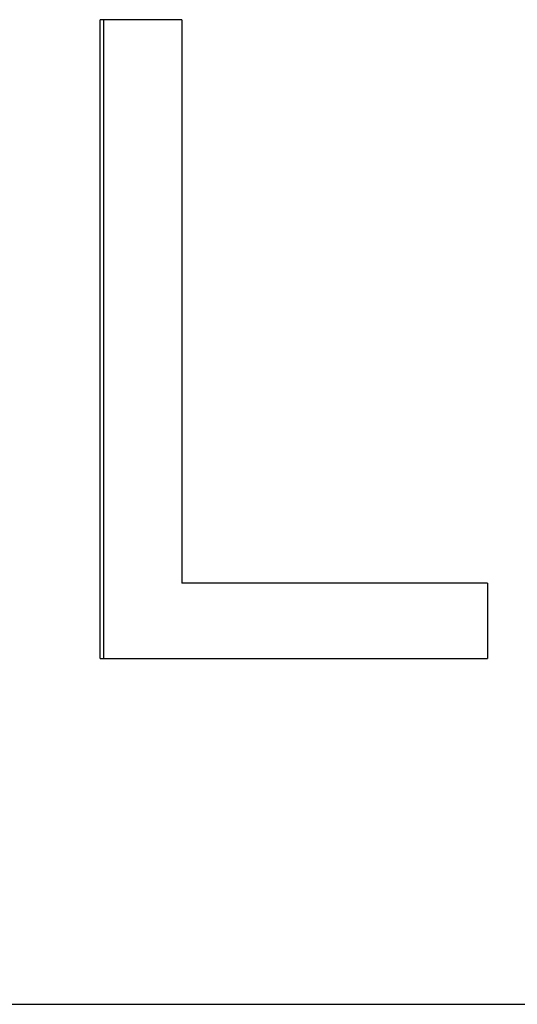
# Model space of a CAD drawing. Extents: x -4.3 to 4.3, y 0 to 15.
# Tile 5 of 13: x -1.152 to -0.778, y 11.062 to 11.802. Entities that reach past the tile are written whole.
import ezdxf

# ---------------------------------------------------------------- set-up
doc = ezdxf.new("R2010")
doc.units = 0
doc.header["$MEASUREMENT"] = 0
doc.layers.get('0').update_dxf_attribs({"linetype": 'CONTINUOUS'})

msp = doc.modelspace()

# ---------------------------------------------------------------- linework, layer by layer
for p, q in [((-1.03047, 11.80232), (-1.09179, 11.80232)), ((-1.09179, 11.32232), (-1.09179, 11.80232)), ((-1.03047, 11.80232), (-1.03047, 11.37902)), ((-0.80059, 11.37902), (-1.03047, 11.37902)), ((-0.80059, 11.37902), (-0.80059, 11.32232)), ((-1.09179, 11.32232), (-0.80059, 11.32232)), ((-3.955, 11.0625), (3.955, 11.0625))]:
    msp.add_line(p, q)
msp.add_open_spline([(-1.08903, 11.32232), (-1.08903, 11.48232), (-1.08903, 11.64232), (-1.08903, 11.80232)], degree=3)

doc.saveas('drawing.dxf')
